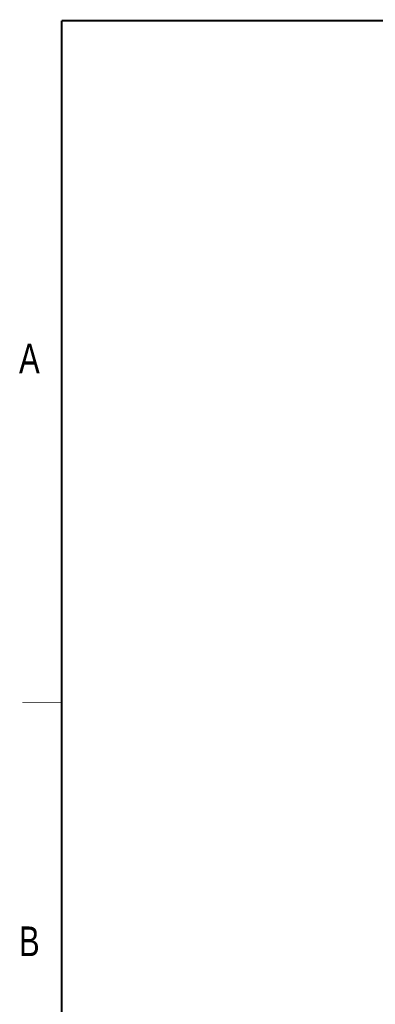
# Model space of a CAD drawing. Extents: x -21 to 1900, y -28 to 1322.
# Tile 3 of 21: x -21 to 159, y 797 to 1296. Entities that reach past the tile are written whole.
import ezdxf
from ezdxf.enums import TextEntityAlignment as Align

# ---------------------------------------------------------------- set-up
doc = ezdxf.new("R2010")
doc.units = 0
doc.header["$LTSCALE"] = 2
doc.header["$MEASUREMENT"] = 0
doc.layers.get('0').update_dxf_attribs({"linetype": 'CONTINUOUS'})
doc.layers.add('3', color=4, linetype='CONTINUOUS')
doc.styles.get("Standard").update_dxf_attribs({"font": 'Gulim.ttf', "width": 0.8})

msp = doc.modelspace()

# ---------------------------------------------------------------- linework, layer by layer
at = {"const_width": 1}
for points in [[(0, 1295), (1900, 1295)], [(0, 1295), (0, 0)]]:
    msp.add_lwpolyline(points, dxfattribs=at)
at = {"layer": '3', "const_width": 0.25}
msp.add_lwpolyline([(-20, 950), (0, 950)], dxfattribs=at)

# ---------------------------------------------------------------- texts
at = {"layer": '3', "width": 0.8}
for s, p in [('A', (-16.4115, 1124.0565)), ('B', (-16.4115, 829.0565))]:
    msp.add_text(s, height=15, dxfattribs=at).set_placement(p, align=Align.MIDDLE)

doc.saveas('drawing.dxf')
